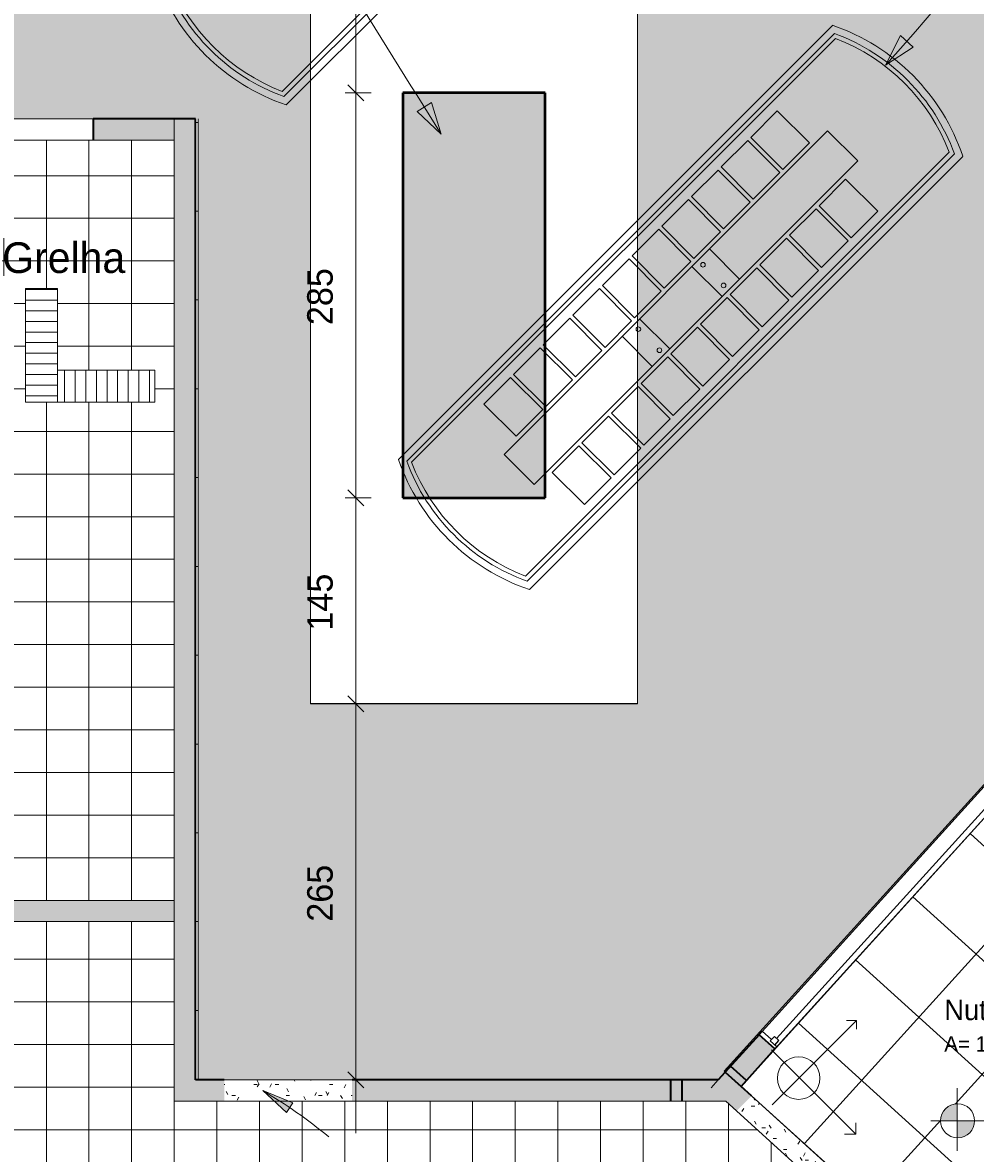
# Model space of a CAD drawing. Header units: metres. Extents: x -29 to 48, y -24 to 81.
# Tile 12 of 26: x -17.29 to -10.59, y -4.06 to 3.9. Entities that reach past the tile are written whole.
import ezdxf

# ---------------------------------------------------------------- set-up
doc = ezdxf.new("R2010")
doc.units = ezdxf.units.M
doc.linetypes.add('Projeção', pattern=[0.003969, 0.002381, -0.001587])
for name, color, linetype, lineweight in [('A-ANNO-DIMS', 211, 'Continuous', 9), ('A-ANNO-DIMS-75', 211, 'Continuous', 9), ('A-AREA-IDEN', 2, 'Continuous', 9), ('A-DETL', 90, 'Continuous', 18), ('A-DETL-GENF', 92, 'Continuous', 18), ('A-DETL-MBND', 5, 'Continuous', 18), ('A-FLOR', 192, 'Continuous', 18), ('A-FLOR-OVHD', 1, 'Projeção', 18), ('A-FLOR-PATT', 8, 'Continuous', 18), ('A-GLAZ', 151, 'Continuous', 18), ('A-WALL', 113, 'Continuous', 18), ('A-WALL-PATT', 111, 'Continuous', 35), ('G-ANNO-TEXT', 231, 'Continuous', 9)]:
    doc.layers.add(name, color=color, linetype=linetype, lineweight=lineweight)
doc.styles.add('Century Gothic', font='GOTHIC.TTF', dxfattribs={"height": 0.107783})
doc.styles.add('Century Gothic_2', font='GOTHIC.TTF', dxfattribs={"height": 0.215567})
doc.styles.add('Century Gothic_4', font='GOTHIC.TTF', dxfattribs={"height": 0.179639})
doc.styles.add('Century Gothic_B', font='txt', dxfattribs={"height": 0.143612})
doc.dimstyles.new('_Cotas_detalhamento_2_5_mm', dxfattribs={"dimscale": 0.3048, "dimtxt": 0.1875, "dimasz": 0.369094, "dimexe": 0.246063, "dimexo": 0.738189, "dimgap": 0.369094, "dimtad": 1, "dimdec": 0, "dimlfac": 100, "dimzin": 0, "dimdsep": 46, "dimtxsty": 'Century Gothic_4', "dimblk1": 'OBLIQUE', "dimblk2": 'OBLIQUE', "dimsah": 1, "dimcen": 0.09, "dimdle": 1.230315, "dimazin": 0, "dimtfac": 1, "dimtdec": 4, "dimtix": 1, "dimtmove": 0, "dimatfit": 3, "dimfxl": 1, "dimtvp": 1, "dimtolj": 1, "dimtzin": 0, "dimarcsym": 2})
pattern_1 = [(0, (-0.8, 0), (0.305, 0.076), [0.025, -0.203, 0.025, -0.203, -1.219]), (0, (-0.8, 0), (0.305, 0.076), [-0.457, 0.025, -0.432, 0.025, -0.203, -0.533]), (0, (-0.8, 0), (0.305, 0.076), [-1.143, 0.025, -0.127, 0.025, -0.356]), (120, (-0.686, 0.038), (-0.21831793, 0.22613775), [0.025, -0.203, 0.025, -0.203, -1.219]), (120, (-0.686, 0.038), (-0.21831793, 0.22613775), [-0.457, 0.025, -0.432, 0.025, -0.203, -0.533]), (120, (-0.686, 0.038), (-0.21831793, 0.22613775), [-1.143, 0.025, -0.127, 0.025, -0.356]), (240, (-0.648, 0.191), (-0.08668207, -0.30213775), [0.025, -0.203, 0.025, -0.203, -1.219]), (240, (-0.648, 0.191), (-0.08668207, -0.30213775), [-0.457, 0.025, -0.432, 0.025, -0.203, -0.533]), (240, (-0.648, 0.191), (-0.08668207, -0.30213775), [-1.143, 0.025, -0.127, 0.025, -0.356])]

# ---------------------------------------------------------------- blocks, each defined once
blk = doc.blocks.new('M_Fixado - 3_10x2_70 _1_10-2053070-PAGINAÇÃO DE PISO _Compreende trechos 2 e 3_')
at = {"layer": 'A-GLAZ', "lineweight": 25}
for p, q in [((-1.55, 0.088), (-1.531, 0.088)), ((-1.531, 0.088), (-1.531, 0.025)), ((1.531, 0.088), (1.531, 0.025)), ((1.5489, 0.088), (1.531, 0.088)), ((-1.531, 0.069), (-1.487, 0.069)), ((-1.531, 0.025), (-1.487, 0.025)), ((-1.518, 0.025), (-1.518, -0.062)), ((-1.487, 0.069), (-1.487, 0.025)), ((-1.487, 0.047), (1.487, 0.047)), ((1.487, 0.069), (1.487, 0.025)), ((1.531, 0.069), (1.487, 0.069)), ((1.487, 0.025), (1.531, 0.025)), ((1.518, 0.025), (1.518, -0.062)), ((-1.55, -0.062), (-1.518, -0.062)), ((1.55, -0.062), (1.518, -0.062))]:
    blk.add_line(p, q, dxfattribs=at)
blk = doc.blocks.new('DIMBLOCK10-PAGINAÇÃO DE PISO _Compreende trechos 2 e 3_')
at = {"layer": 'A-ANNO-DIMS-75', "lineweight": 18}
for p, q in [((-14.9486, -0.8916), (-15.0048, -0.8353)), ((-14.9486, -0.8916), (-14.8923, -0.9478)), ((-14.9486, -3.5388), (-15.0048, -3.4825)), ((-14.9486, -3.5388), (-14.8923, -3.595))]:
    blk.add_line(p, q, dxfattribs=at)
at = {"layer": 'A-ANNO-DIMS-75'}
for p, q in [((-14.8031, -0.8916), (-15.0236, -0.8916)), ((-14.9486, -3.9138), (-14.9486, -0.8916)), ((-14.9486, -0.8916), (-14.8031, -0.8916)), ((-14.8031, -3.5388), (-15.0236, -3.5388)), ((-14.9486, -3.5388), (-14.8031, -3.5388))]:
    blk.add_line(p, q, dxfattribs=at)
at = {"layer": 'A-ANNO-DIMS-75', "color": 0, "insert": (-15.2913, -2.425), "char_height": 0.17964, "width": 0.503571, "attachment_point": 1, "rotation": 90, "line_spacing_factor": 0.984117, "style": 'Century Gothic_4'}
blk.add_mtext('265', dxfattribs=at)
blk = doc.blocks.new('_Oblique')
at = {"color": 0, "linetype": 'ByBlock', "lineweight": -2}
blk.add_line((-0.5, -0.5), (0.5, 0.5), dxfattribs=at)
blk = doc.blocks.new('DIMBLOCK11-PAGINAÇÃO DE PISO _Compreende trechos 2 e 3_')
at = {"layer": 'A-ANNO-DIMS-75'}
for p, q in [((-14.8421, 0.5584), (-15.0236, 0.5584)), ((-14.9486, -0.8916), (-14.9486, 0.5584)), ((-14.9486, 0.5584), (-14.8421, 0.5584)), ((-14.8031, -0.8916), (-15.0236, -0.8916)), ((-14.9486, -0.8916), (-14.8031, -0.8916))]:
    blk.add_line(p, q, dxfattribs=at)
at = {"layer": 'A-ANNO-DIMS-75', "lineweight": 18}
for p, q in [((-14.9486, 0.5584), (-15.0048, 0.6147)), ((-14.9486, 0.5584), (-14.8923, 0.5022)), ((-14.9486, -0.8916), (-15.0048, -0.8353)), ((-14.9486, -0.8916), (-14.8923, -0.9478))]:
    blk.add_line(p, q, dxfattribs=at)
at = {"layer": 'A-ANNO-DIMS-75', "color": 0, "insert": (-15.2913, -0.3764), "char_height": 0.17964, "width": 0.503571, "attachment_point": 1, "rotation": 90, "line_spacing_factor": 0.984117, "style": 'Century Gothic_4'}
blk.add_mtext('145', dxfattribs=at)
blk = doc.blocks.new('DIMBLOCK12-PAGINAÇÃO DE PISO _Compreende trechos 2 e 3_')
at = {"layer": 'A-ANNO-DIMS-75', "lineweight": 18}
for p, q in [((-14.9486, 3.4084), (-15.0048, 3.4647)), ((-14.9486, 3.4084), (-14.8923, 3.3522)), ((-14.9486, 0.5584), (-15.0048, 0.6147)), ((-14.9486, 0.5584), (-14.8923, 0.5022))]:
    blk.add_line(p, q, dxfattribs=at)
at = {"layer": 'A-ANNO-DIMS-75'}
for p, q in [((-14.8421, 3.4084), (-15.0236, 3.4084)), ((-14.9486, 0.5584), (-14.9486, 3.4084)), ((-14.9486, 3.4084), (-14.8421, 3.4084)), ((-14.8421, 0.5584), (-15.0236, 0.5584)), ((-14.9486, 0.5584), (-14.8421, 0.5584))]:
    blk.add_line(p, q, dxfattribs=at)
at = {"layer": 'A-ANNO-DIMS-75', "color": 0, "insert": (-15.2913, 1.7736), "char_height": 0.17964, "width": 0.503571, "attachment_point": 1, "rotation": 90, "line_spacing_factor": 0.984117, "style": 'Century Gothic_4'}
blk.add_mtext('285', dxfattribs=at)
blk = doc.blocks.new('DIMBLOCK13-PAGINAÇÃO DE PISO _Compreende trechos 2 e 3_')
at = {"layer": 'A-ANNO-DIMS-75', "lineweight": 18}
for p, q in [((-14.9486, 5.3078), (-15.0048, 5.364)), ((-14.9486, 5.3078), (-14.8923, 5.2515)), ((-14.9486, 3.4084), (-15.0048, 3.4647)), ((-14.9486, 3.4084), (-14.8923, 3.3522))]:
    blk.add_line(p, q, dxfattribs=at)
at = {"layer": 'A-ANNO-DIMS-75'}
for p, q in [((-14.8421, 5.3078), (-15.0236, 5.3078)), ((-14.9486, 3.4084), (-14.9486, 5.3078)), ((-14.9486, 5.3078), (-14.8421, 5.3078)), ((-14.8421, 3.4084), (-15.0236, 3.4084)), ((-14.9486, 3.4084), (-14.8421, 3.4084))]:
    blk.add_line(p, q, dxfattribs=at)
at = {"layer": 'A-ANNO-DIMS-75', "color": 0, "insert": (-15.2913, 4.1483), "char_height": 0.17964, "width": 0.503571, "attachment_point": 1, "rotation": 90, "line_spacing_factor": 0.984117, "style": 'Century Gothic_4'}
blk.add_mtext('190', dxfattribs=at)

msp = doc.modelspace()

# ---------------------------------------------------------------- hatches: boundary and pattern name
at = {"layer": 'A-DETL-GENF'}
h = msp.add_hatch(color=254, dxfattribs=at)
h.paths.add_polyline_path([(-12.4493, -3.5388), (-12.3989, -3.5387), (-8.9222, 0.301), (-10.4419, 1.6769), (-9.2773, 2.9636), (-9.2773, 10.0754), (-19.2773, 10.0754), (-19.2773, 10.8354), (-20.2773, 10.8354), (-20.2773, 11.8354), (-19.2773, 11.8354), (-19.2773, 16.8354), (-20.2773, 16.8354), (-20.2773, 17.8354), (-19.2773, 17.8354), (-19.2773, 22.8354), (-20.2773, 22.8354), (-20.2773, 23.8354), (-19.2773, 23.8354), (-19.2773, 29.0654), (-28.3773, 29.0654), (-28.3773, 5.8554), (-28.0073, 5.8554), (-28.0073, 5.0754), (-20.2973, 5.0754), (-20.2973, 5.8554), (-19.2273, 5.8554), (-19.2273, 3.2253), (-16.0573, 3.2253), (-16.0573, -3.5388), (-12.4493, -3.5388)], flags=0)
h.paths.add_polyline_path([(-12.9671, -0.8893), (-15.2671, -0.8893), (-15.2671, 9.6057), (-12.9671, 9.6057), (-12.9671, -0.5724)], flags=0)
h.paths.add_polyline_path([(-11.5119, 5.0404), (-11.5873, 5.0404), (-11.5873, 5.5204), (-11.5479, 5.5204), (-11.5479, 5.5247), (-11.0679, 5.5247), (-11.0679, 5.0447), (-11.0773, 5.0447), (-11.0773, 5.0404)], flags=0)
h.paths.add_polyline_path([(-16.4273, 5.6753), (-16.6273, 5.6753), (-16.6273, 5.8253), (-16.4273, 5.8253), (-16.4273, 5.6888)], flags=0)
h.paths.add_polyline_path([(-19.4273, 10.9854), (-19.4273, 11.6854), (-20.1273, 11.6854), (-20.1273, 10.9854), (-19.7133, 10.9854)], flags=0)
h.paths.add_polyline_path([(-20.1273, 16.9854), (-19.4273, 16.9854), (-19.4273, 17.6854), (-20.1273, 17.6854), (-20.1273, 17.1354)], flags=0)
h.paths.add_polyline_path([(-19.4273, 22.9854), (-19.4273, 23.6854), (-20.1273, 23.6854), (-20.1273, 22.9854)], flags=0)
h = msp.add_hatch(color=8, dxfattribs=at)
h.paths.add_polyline_path([(-14.6171, 0.5584), (-13.6171, 0.5584), (-13.6171, 3.4084), (-14.6171, 3.4084), (-14.6171, 1.679)], flags=0)
h.paths.add_polyline_path([(-13.6171, 5.3078), (-13.6171, 8.1578), (-14.6171, 8.1578), (-14.6171, 5.3078)], flags=0)
h = msp.add_hatch(dxfattribs=at)
h.set_pattern_fill('FP_31', style=0, pattern_type=2)
h.set_pattern_definition([(90, (-0.8, 0), (-0.075, 5e-18), [])])
h.paths.add_polyline_path([(-19.6023, -19.5896), (-19.4523, -19.5896), (-19.4523, -19.4396), (-19.6023, -19.4396), (-19.6023, -19.5196)], flags=0)
h.paths.add_polyline_path([(-23.9925, -14.4746), (-23.9925, -14.2546), (-24.9425, -14.2546), (-24.9425, -14.4746), (-24.348, -14.4746)], flags=0)
h.paths.add_polyline_path([(-14.2773, -12.4896), (-14.1273, -12.4896), (-14.1273, -12.3396), (-14.2773, -12.3396), (-14.2773, -12.4146)], flags=0)
h.paths.add_polyline_path([(-26.5008, -7.4459), (-26.2738, -7.4459), (-26.2738, -7.2133), (-26.5008, -7.2133), (-26.5008, -7.414)], flags=0)
h.paths.add_polyline_path([(-21.6102, -7.4459), (-21.6102, -7.2133), (-21.8372, -7.2133), (-21.8372, -7.4459)], flags=0)
h.paths.add_polyline_path([(-27.5508, -5.9646), (-27.3238, -5.9646), (-27.3238, -5.732), (-27.5508, -5.732), (-27.5508, -5.8771)], flags=0)
h.paths.add_polyline_path([(-24.6623, -3.7249), (-24.5589, -3.7249), (-24.5589, -3.5749), (-24.7089, -3.5749), (-24.7089, -3.7249)], flags=0)
h.paths.add_polyline_path([(-22.2186, -2.8314), (-21.9916, -2.8314), (-21.9916, -2.5988), (-22.2186, -2.5988)], flags=0)
h.paths.add_polyline_path([(-26.9537, -2.0614), (-26.7512, -2.0614), (-26.7512, -1.8288), (-26.9782, -1.8288), (-26.9782, -2.0614), (-26.9765, -2.0614)], flags=0)
h.paths.add_polyline_path([(-23.9373, 0.5104), (-23.7873, 0.5104), (-23.7873, 0.6604), (-23.9373, 0.6604), (-23.9373, 0.6553)], flags=0)
h.paths.add_polyline_path([(-17.0481, 1.2318), (-16.3631, 1.2318), (-16.3631, 1.4568), (-17.0481, 1.4568), (-17.0481, 1.2318)], flags=0)
h.paths.add_polyline_path([(-26.9664, 3.4543), (-26.7394, 3.4543), (-26.7394, 3.6854), (-26.9664, 3.6854)], flags=0)
h.paths.add_polyline_path([(-20.7162, 4.6177), (-20.7162, 4.8502), (-20.9432, 4.8502), (-20.9432, 4.6177), (-20.925, 4.6177)], flags=0)
h = msp.add_hatch(dxfattribs=at)
h.set_pattern_fill('FP_15', color=8, style=0, pattern_type=2)
h.set_pattern_definition([(0, (-0.027, -0.175), (0, 0.3), []), (90, (-0.027, -0.175), (-0.3, 2e-17), [])])
h.paths.add_polyline_path([(-18.1273, -2.2747), (-16.2273, -2.2747), (-16.2273, 3.0753), (-19.2273, 3.0753), (-19.2273, -2.2747), (-19.1273, -2.2747)], flags=0)
h.paths.add_polyline_path([(-17.9725, -0.5192), (-17.9725, -0.3994), (-18.0885, -0.3994), (-18.0845, -0.369), (-18.073, -0.3405), (-18.0547, -0.3159), (-18.0308, -0.2968), (-18.0027, -0.2843), (-17.9725, -0.2793), (-17.9725, -0.3993), (-17.8521, -0.3994), (-17.8551, -0.426), (-17.8641, -0.4514), (-17.8784, -0.4742), (-17.8975, -0.4932), (-17.9203, -0.5074), (-17.9457, -0.5163)], flags=0)
h.paths.add_polyline_path([(-17.2731, 1.2317), (-17.2731, 1.2317), (-17.2731, 2.0317), (-17.0481, 2.0317), (-17.0481, 1.4568), (-16.3631, 1.4568), (-16.3631, 1.2318), (-17.1631, 1.2317)], flags=0)
h = msp.add_hatch(dxfattribs=at)
h.set_pattern_fill('FP_28', style=0, pattern_type=2)
h.set_pattern_definition([(180, (-0.8, 0), (-9e-18, -0.075), [])])
h.paths.add_polyline_path([(-17.2731, 1.2317), (-17.0481, 1.2318), (-17.0481, 2.0317), (-17.2731, 2.0317), (-17.2731, 2.0295)], flags=0)
h = msp.add_hatch(dxfattribs=at)
h.set_pattern_fill('FP_16', color=8, style=0, pattern_type=2)
h.set_pattern_definition([(0, (0.873, -0.59), (0, 0.3), []), (90, (0.873, -0.59), (-0.3, 2e-17), [])])
h.paths.add_polyline_path([(-17.7273, -13.7896), (-17.7273, -12.4646), (-15.5023, -12.4646), (-15.5023, -12.4146), (-15.2023, -12.4146), (-15.2023, -12.5646), (-11.2273, -12.5646), (-11.2273, -12.4146), (-10.8273, -12.4146), (-10.8273, -12.5146), (-8.9873, -12.5146), (-8.9873, -9.5146), (-10.0829, -9.5146), (-10.0829, -5.737), (-12.345, -3.6888), (-16.2273, -3.6888), (-16.2273, -2.4247), (-19.3773, -2.4247), (-19.3773, 0.7253), (-23.9623, 0.7253), (-23.9623, -0.6747), (-23.3773, -0.6747), (-23.3773, -0.5047), (-23.0773, -0.5047), (-23.0773, -0.6646), (-20.7173, -0.6646), (-20.7173, -4.7646), (-26.3623, -4.7646), (-26.3623, -5.9896), (-19.0773, -5.9896), (-19.0773, -12.7896), (-19.2273, -12.7896), (-19.2273, -13.7896), (-17.8773, -13.7896)], flags=0)
h.paths.add_polyline_path([(-14.2773, -12.4896), (-14.2773, -12.3396), (-14.1273, -12.3396), (-14.1273, -12.4896)], flags=0)
h.paths.add_polyline_path([(-15.7905, -11.4647), (-17.8773, -11.4646), (-17.8773, -4.7847), (-17.7273, -4.7847), (-17.7271, -11.3147), (-15.0273, -11.3147), (-15.0273, -11.4647), (-15.5023, -11.4647)], flags=0)
h.paths.add_polyline_path([(-12.3675, -11.4646), (-14.0273, -11.4646), (-14.0273, -11.3146), (-11.2773, -11.3146), (-11.2773, -11.4646), (-12.2773, -11.4646)], flags=0)
h.paths.add_polyline_path([(-12.7708, -10.2159), (-12.7708, -9.9834), (-12.5438, -9.9834), (-12.5438, -10.2159)], flags=0)
h.paths.add_polyline_path([(-15.7906, -10.1658), (-15.7906, -9.9333), (-15.5636, -9.9333), (-15.5636, -10.1658)], flags=0)
h.paths.add_polyline_path([(-17.1406, -10.1658), (-17.1406, -9.9333), (-16.9136, -9.9333), (-16.9136, -10.1658)], flags=0)
h.paths.add_polyline_path([(-16.3143, -8.6864), (-16.5413, -8.6864), (-16.5413, -8.4538), (-16.3143, -8.4538)], flags=0)
h.paths.add_polyline_path([(-14.5525, -8.2095), (-14.5525, -8.0896), (-14.6685, -8.0896), (-14.6645, -8.0592), (-14.653, -8.0308), (-14.6347, -8.0062), (-14.6108, -7.987), (-14.5827, -7.9745), (-14.5525, -7.9696), (-14.5525, -8.0895), (-14.4321, -8.0896), (-14.4351, -8.1163), (-14.444, -8.1417), (-14.4584, -8.1644), (-14.4775, -8.1834), (-14.5003, -8.1977), (-14.5257, -8.2065)], flags=0)
h.paths.add_polyline_path([(-15.8286, -8.101), (-15.8286, -7.151), (-15.6086, -7.151), (-15.6086, -8.101)], flags=0)
h.paths.add_polyline_path([(-11.5731, -7.6095), (-11.7286, -7.4539), (-11.0567, -6.7823), (-10.9012, -6.9379), (-11.2773, -7.3139)], flags=0)
h.paths.add_polyline_path([(-15.6086, -5.701), (-15.8286, -5.701), (-15.8286, -4.751), (-15.6086, -4.751)], flags=0)
h.paths.add_polyline_path([(-13.6376, -5.5449), (-13.7932, -5.3893), (-13.1216, -4.7174), (-12.966, -4.873), (-13.1216, -5.0286)], flags=0)
h.paths.add_polyline_path([(-21.0247, -5.5095), (-21.0247, -5.3896), (-21.1407, -5.3896), (-21.1367, -5.3592), (-21.1253, -5.3308), (-21.1069, -5.3062), (-21.083, -5.287), (-21.055, -5.2745), (-21.0247, -5.2696), (-21.0247, -5.3895), (-20.9043, -5.3895), (-20.9073, -5.4163), (-20.9163, -5.4417), (-20.9306, -5.4644), (-20.9497, -5.4834), (-20.9725, -5.4977), (-20.9979, -5.5065)], flags=0)
h.paths.add_polyline_path([(-19.5273, -4.9396), (-19.5273, -4.5646), (-19.2273, -4.5646), (-19.2273, -4.9396)], flags=0)
h.paths.add_polyline_path([(-23.7873, 0.5104), (-23.9373, 0.5104), (-23.9373, 0.6604), (-23.7873, 0.6604), (-23.7873, 0.6504)], flags=0)
h = msp.add_hatch(dxfattribs=at)
h.set_pattern_fill('FP_29', color=8, style=0, pattern_type=2)
h.set_pattern_definition(pattern_1)
h.paths.add_polyline_path([(-15.2671, -3.6888), (-14.9753, -3.6888), (-14.9753, -3.5388), (-15.8753, -3.5388), (-15.8753, -3.6888)], flags=0)
h = msp.add_hatch(dxfattribs=at)
h.set_pattern_fill('FP_29', color=8, style=0, pattern_type=2)
h.set_pattern_definition(pattern_1)
h.paths.add_polyline_path([(-11.5968, -4.3662), (-11.4961, -4.255), (-12.1634, -3.651), (-12.2695, -3.7571), (-11.9192, -4.0743)], flags=0)
for points in [[(-10.7178, -3.8273), (-10.7178, -3.7073), (-10.7481, -3.7122), (-10.7761, -3.7247), (-10.8001, -3.7439), (-10.8184, -3.7685), (-10.8299, -3.7969), (-10.8338, -3.8273), (-10.8184, -3.8273)], [(-10.7178, -3.9472), (-10.6874, -3.943), (-10.6656, -3.9354), (-10.6428, -3.9211), (-10.6238, -3.9021), (-10.6094, -3.8794), (-10.6005, -3.854), (-10.5974, -3.8272), (-10.7178, -3.8273), (-10.7178, -3.9442)]]:
    msp.add_hatch(color=7, dxfattribs=at).paths.add_polyline_path(points, flags=0)
at = {"layer": 'A-FLOR-PATT'}
h = msp.add_hatch(dxfattribs=at)
h.set_pattern_fill('FP_1', color=256, style=0, pattern_type=2)
h.set_pattern_definition([(270, (0.723, 8.2), (0.625, 4e-17), []), (0, (0.723, 8.2), (0, 0.625), [])])
h.paths.add_polyline_path([(4.5727, -12.5146), (22.6927, -12.5146), (22.6927, -4.6645), (22.7127, -4.6645), (22.7127, -2.8294), (22.6927, -2.8294), (22.6927, 1.2654), (-1.3173, 1.2654), (-1.3173, 1.5354), (-1.5471, 1.5354), (-2.126, 2.0679), (-2.484, 1.6787), (-2.5208, 1.7126), (-2.4869, 1.7494), (-2.505, 1.766), (-2.2147, 2.0815), (-2.1963, 2.0653), (-2.1628, 2.1017), (-2.2311, 2.1645), (-2.1295, 2.2749), (-1.4886, 1.6854), (-1.2973, 1.6854), (-1.2973, 5.1854), (-1.6773, 5.1854), (-1.6773, 5.2854), (-4.4773, 5.2854), (-4.4773, 5.1154), (-5.0773, 5.1154), (-5.0773, 4.8502), (-4.8582, 4.6552), (-4.9712, 4.5282), (-5.0358, 4.5857), (-5.0558, 4.5633), (-5.0375, 4.547), (-5.2932, 4.2596), (-5.3119, 4.2755), (-5.3448, 4.2385), (-5.3821, 4.2718), (-5.0732, 4.619), (-5.4973, 4.9964), (-5.4973, 29.0854), (-11.4073, 29.0854), (-11.4073, 29.0654), (-19.2773, 29.0654), (-19.2773, 10.0754), (-9.2773, 10.0754), (-9.2773, 2.9636), (-9.0714, 3.1905), (-6.4229, 3.1905), (-6.3168, 3.2966), (-6.2815, 3.2612), (-5.9602, 3.6223), (-5.9228, 3.589), (-5.9561, 3.5517), (-5.9378, 3.5354), (-6.1935, 3.248), (-6.2122, 3.2638), (-6.2451, 3.2269), (-6.2638, 3.2435), (-6.2107, 3.1905), (-6.3607, 3.0405), (-6.5304, 3.0405), (-6.4881, 2.9982), (-6.4853, 3.001), (-6.4761, 3.0003), (-6.4315, 2.9557), (-6.4386, 2.9487), (-6.4229, 2.9319), (-6.5001, 2.8546), (-5.9167, 2.2712), (-5.945, 2.243), (-6.5447, 2.8426), (-6.5517, 2.8355), (-6.597, 2.8808), (-6.597, 2.8893), (-6.5942, 2.8921), (-6.6229, 2.9208), (-6.6229, 2.8655), (-7.0229, 2.8655), (-7.0229, 3.0405), (-9.0048, 3.0405), (-10.0622, 1.8727), (-9.8769, 1.7049), (-9.8768, 1.705), (-4.7618, -2.9261), (-3.8609, -1.9312), (-3.8609, 0.1054), (-4.2628, 0.1054), (-4.2628, 0.5054), (-4.2217, 0.5054), (-4.2565, 0.5402), (-4.2494, 0.5473), (-4.849, 1.1469), (-4.8207, 1.1752), (-4.2374, 0.5919), (-4.1596, 0.6697), (-4.1433, 0.6534), (-4.1363, 0.6605), (-4.091, 0.6152), (-4.091, 0.6067), (-4.0938, 0.6039), (-3.9954, 0.5054), (-3.8609, 0.5054), (-3.8609, 0.3554), (-3.5615, 0.6548), (-3.5262, 0.6195), (-3.4931, 0.6555), (-3.5111, 0.6721), (-3.2208, 0.9877), (-3.2024, 0.9715), (-3.169, 1.0079), (-3.1322, 0.974), (-3.4901, 0.5849), (-3.5085, 0.6018), (-3.4555, 0.5488), (-3.7109, 0.2933), (-3.7109, -1.989), (-4.9184, -3.3225), (-4.9035, -3.3359), (-4.0783, -2.4246), (3.8477, -2.4246), (3.8477, -12.5146), (4.4227, -12.5146)], flags=0)
h.paths.add_polyline_path([(-8.8373, -9.3646), (-3.1873, -9.3646), (-3.1873, -9.3446), (-9.9312, -9.3446), (-9.9312, -5.7446), (-6.4688, -1.9202), (-6.4761, -1.9141), (-9.9329, -5.7322), (-9.9329, -9.3646), (-8.9873, -9.3646)], flags=0)
h.paths.add_polyline_path([(3.2227, -8.5444), (3.2227, -6.2444), (3.213, -6.2444), (3.213, -8.5444)], flags=0)
h.paths.add_polyline_path([(-16.0773, -3.5388), (-16.0573, -3.5388), (-16.0573, 3.2253), (-16.0773, 3.2253), (-16.0773, -2.4247)], flags=0)
h.paths.add_polyline_path([(-12.3989, -3.5388), (-12.3989, -3.5387), (-12.3989, -3.5388)], flags=0)
h.paths.add_polyline_path([(-6.5871, -1.8133), (-6.587, -1.8132), (-7.8843, -0.6386), (-7.8776, -0.6312), (-7.9888, -0.5305), (-7.9955, -0.538), (-8.5886, -0.001), (-8.5886, -0.001), (-6.5872, -1.8132)], flags=0)
h.paths.add_polyline_path([(-1.1793, -1.5454), (-1.2941, -1.5454), (-1.2902, -1.5152), (-1.2789, -1.4869), (-1.2608, -1.4624), (-1.2371, -1.4433), (-1.2093, -1.4307), (-1.1793, -1.4255), (-1.1793, -1.5152)], flags=0)
h.paths.add_polyline_path([(-1.1793, -1.6653), (-1.1793, -1.5454), (-1.0541, -1.5454), (-1.0573, -1.5728), (-1.0666, -1.5988), (-1.0817, -1.622), (-1.1016, -1.6411), (-1.1254, -1.6551), (-1.1518, -1.6633)], flags=0)
h.paths.add_polyline_path([(-4.7818, 1.1434), (-5.9486, 2.3101), (-5.9203, 2.3384), (-4.7536, 1.1717)], flags=0)
h.paths.add_polyline_path([(-22.1573, 4.9953), (-20.2973, 4.9953), (-20.2973, 5.0754), (-28.0073, 5.0754), (-28.0073, 5.8554), (-28.3773, 5.8554), (-28.3773, 5.8354), (-28.0273, 5.8354), (-28.0273, 4.9953), (-22.3073, 4.9953)], flags=0)
h.paths.add_polyline_path([(-20.2773, 5.8354), (-19.2273, 5.8354), (-19.2273, 5.8554), (-20.2973, 5.8554), (-20.2973, 5.8454), (-20.2773, 5.8454)], flags=0)
h.paths.add_polyline_path([(-23.7673, 29.0654), (-23.7673, 29.0854), (-25.7073, 29.0854), (-25.7073, 29.0654), (-24.348, 29.0654)], flags=0)
h.paths.add_polyline_path([(-28.3773, 29.0654), (-28.3673, 29.0654), (-28.3673, 29.0854), (-28.3773, 29.0854)], flags=0)
h = msp.add_hatch(dxfattribs=at)
h.set_pattern_fill('FP_3', color=256, style=0, pattern_type=2)
h.set_pattern_definition([(47.84, (-10.266, -0.513), (-0.444764, 0.40272), []), (137.84, (-10.266, -0.513), (-0.40272, -0.444764), [])])
h.paths.add_polyline_path([(-10.0135, -5.5975), (-6.5874, -1.8132), (-7.8915, -0.6323), (-7.9126, -0.6557), (-7.9093, -0.6587), (-8.4452, -1.2505), (-8.4485, -1.2475), (-8.4888, -1.292), (-8.4817, -1.2984), (-8.9918, -1.8617), (-9.9184, -1.0228), (-12.2374, -3.5838), (-10.034, -5.579)], flags=0)
h.paths.add_polyline_path([(-10.7178, -3.9472), (-10.7178, -3.8273), (-10.8338, -3.8273), (-10.8299, -3.7969), (-10.8184, -3.7685), (-10.8001, -3.7439), (-10.7761, -3.7247), (-10.7481, -3.7122), (-10.7178, -3.7073), (-10.7178, -3.8272), (-10.5974, -3.8272), (-10.6005, -3.854), (-10.6094, -3.8794), (-10.6238, -3.9021), (-10.6428, -3.9211), (-10.6656, -3.9354), (-10.6911, -3.9442)], flags=0)
at = {"layer": 'A-WALL-PATT', "lineweight": 18}
h = msp.add_hatch(color=7, dxfattribs=at)
h.paths.add_polyline_path([(-16.7973, 3.0753), (-16.2273, 3.0753), (-16.2273, 3.2253), (-16.7973, 3.2253)], flags=0)
h.paths.add_polyline_path([(-19.2273, 3.0753), (-18.4973, 3.0753), (-18.4973, 3.2253), (-19.2273, 3.2253)], flags=0)
for points in [[(-16.0773, -3.5388), (-16.0773, 3.2253), (-16.2273, 3.2253), (-16.2273, -3.5388)], [(-12.3557, -3.6888), (-12.345, -3.6888), (-12.4493, -3.5943), (-12.3989, -3.5388), (-12.6523, -3.5388), (-12.6523, -3.6888), (-12.3988, -3.6888)]]:
    msp.add_hatch(color=7, dxfattribs=at).paths.add_polyline_path(points, flags=0)
h = msp.add_hatch(color=7, dxfattribs=at)
h.paths.add_polyline_path([(-12.2374, -3.5838), (-11.9992, -3.3207), (-12.1104, -3.2201), (-12.3485, -3.4832), (-12.2872, -3.5388)], flags=0)
h.paths.add_polyline_path([(-9.9184, -1.0228), (-8.811, 0.2003), (-8.9222, 0.3009), (-10.0296, -0.9222), (-9.9185, -1.0227)], flags=0)
h = msp.add_hatch(color=7, dxfattribs=at)
h.paths.add_polyline_path([(-17.8773, -2.4247), (-16.2273, -2.4247), (-16.2273, -2.2747), (-18.1273, -2.2747), (-18.1273, -2.4247)], flags=0)
h.paths.add_polyline_path([(-19.1273, -2.4247), (-19.1273, -2.2747), (-19.2273, -2.2747), (-19.2273, -2.4247)], flags=0)
h = msp.add_hatch(color=7, dxfattribs=at)
h.paths.add_polyline_path([(-11.2492, -4.681), (-11.1485, -4.5698), (-11.4962, -4.2551), (-11.5968, -4.3662), (-11.372, -4.5698)], flags=0)
h.paths.add_polyline_path([(-12.2695, -3.7571), (-12.1633, -3.6509), (-12.3486, -3.4832), (-12.4493, -3.5944), (-12.345, -3.6888)], flags=0)
h = msp.add_hatch(color=7, dxfattribs=at)
h.paths.add_polyline_path([(-12.6523, -3.6888), (-12.6523, -3.5388), (-14.9753, -3.5388), (-14.9753, -3.6888), (-14.0273, -3.6888)], flags=0)
h.paths.add_polyline_path([(-16.2273, -3.6888), (-15.8753, -3.6888), (-15.8753, -3.5388), (-16.2273, -3.5388)], flags=0)
at = {"layer": 'G-ANNO-TEXT'}
for points in [[(-11.2215, 3.6032), (-11.0262, 3.7302), (-11.1158, 3.8109)], [(-14.3475, 3.1181), (-14.4161, 3.3407), (-14.5182, 3.2765)], [(-15.6045, -3.6126), (-15.4358, -3.7667), (-15.3933, -3.6997)]]:
    msp.add_hatch(color=50, dxfattribs=at).paths.add_polyline_path(points, flags=0)

# ---------------------------------------------------------------- linework, layer by layer
at = {"layer": 'A-DETL'}
for p, q in [((-15.2671, -0.8893), (-15.2671, 9.6057)), ((-12.484, 6.4011), (-15.4668, 3.4182)), ((-15.4548, 3.3817), (-12.4475, 6.389)), ((-15.4382, 3.3229), (-12.3888, 6.3723)), ((-11.5938, 3.8832), (-14.6486, 0.8285)), ((-14.5908, 0.8151), (-11.5805, 3.8255)), ((-14.556, 0.8079), (-11.5732, 3.7907)), ((-11.9826, 3.2823), (-12.17, 3.0949)), ((-11.7563, 3.056), (-11.9826, 3.2823)), ((-16.0573, 3.2253), (-16.0573, -3.5388)), ((-11.6291, 3.1409), (-13.9059, 0.864)), ((-11.4169, 2.9288), (-11.6291, 3.1409)), ((-16.2273, 3.0753), (-19.2273, 3.0753)), ((-16.2273, -2.2747), (-16.2273, 3.0753)), ((-12.1912, 3.0737), (-12.3786, 2.8863)), ((-11.9649, 2.8475), (-12.1912, 3.0737)), ((-12.17, 3.0949), (-11.9437, 2.8687)), ((-11.9437, 2.8687), (-11.7563, 3.056)), ((-10.7725, 2.9901), (-13.7553, 0.0072)), ((-13.7433, -0.0293), (-10.736, 2.978)), ((-13.7267, -0.0881), (-10.6773, 2.9613)), ((-13.6938, 0.6519), (-11.4169, 2.9288)), ((-12.3998, 2.8651), (-12.5872, 2.6777)), ((-12.1735, 2.6389), (-12.3998, 2.8651)), ((-12.3786, 2.8863), (-12.1523, 2.6601)), ((-12.1523, 2.6601), (-11.9649, 2.8475)), ((-11.5018, 2.8015), (-11.6892, 2.6141)), ((-11.2755, 2.5752), (-11.5018, 2.8015)), ((-12.6084, 2.6565), (-12.7958, 2.4691)), ((-12.3821, 2.4303), (-12.6084, 2.6565)), ((-12.5872, 2.6777), (-12.3609, 2.4515)), ((-12.3609, 2.4515), (-12.1735, 2.6389)), ((-11.7104, 2.5929), (-11.8978, 2.4055)), ((-11.4841, 2.3666), (-11.7104, 2.5929)), ((-11.6892, 2.6141), (-11.4629, 2.3878)), ((-11.4629, 2.3878), (-11.2755, 2.5752)), ((-12.7958, 2.4691), (-12.5695, 2.2429)), ((-12.817, 2.4479), (-13.0044, 2.2606)), ((-12.5907, 2.2217), (-12.817, 2.4479)), ((-12.5695, 2.2429), (-12.3821, 2.4303)), ((-11.8978, 2.4055), (-11.6715, 2.1792)), ((-12.4599, 2.31), (-12.2478, 2.0979)), ((-11.919, 2.3843), (-12.1064, 2.1969)), ((-11.6927, 2.158), (-11.919, 2.3843)), ((-11.6715, 2.1792), (-11.4841, 2.3666)), ((-13.0256, 2.2393), (-13.213, 2.052)), ((-12.7993, 2.0131), (-13.0256, 2.2393)), ((-13.0044, 2.2606), (-12.7781, 2.0343)), ((-12.7781, 2.0343), (-12.5907, 2.2217)), ((-12.5837, 2.1863), (-12.3715, 1.9742)), ((-12.1276, 2.1757), (-12.315, 1.9883)), ((-11.9013, 1.9494), (-12.1276, 2.1757)), ((-12.1064, 2.1969), (-11.8801, 1.9706)), ((-11.8801, 1.9706), (-11.6927, 2.158)), ((-17.0481, 2.0317), (-17.2731, 2.0317)), ((-17.2731, 2.0317), (-17.2731, 1.2317)), ((-17.0481, 1.2317), (-17.0481, 2.0317)), ((-13.2342, 2.0307), (-13.4216, 1.8434)), ((-13.0079, 1.8045), (-13.2342, 2.0307)), ((-13.213, 2.052), (-12.9867, 1.8257)), ((-12.9867, 1.8257), (-12.7993, 2.0131)), ((-12.3362, 1.9671), (-12.5236, 1.7797)), ((-12.1099, 1.7408), (-12.3362, 1.9671)), ((-12.315, 1.9883), (-12.0887, 1.762)), ((-12.0887, 1.762), (-11.9013, 1.9494)), ((-13.4216, 1.8434), (-13.1953, 1.6171)), ((-13.4428, 1.8221), (-13.6302, 1.6348)), ((-13.2165, 1.5959), (-13.4428, 1.8221)), ((-13.1953, 1.6171), (-13.0079, 1.8045)), ((-12.9514, 1.8186), (-12.7392, 1.6065)), ((-12.5448, 1.7585), (-12.7322, 1.5711)), ((-12.3185, 1.5322), (-12.5448, 1.7585)), ((-12.5236, 1.7797), (-12.2973, 1.5534)), ((-13.0751, 1.6949), (-12.863, 1.4827)), ((-12.2973, 1.5534), (-12.1099, 1.7408)), ((-13.6514, 1.6135), (-13.8388, 1.4262)), ((-13.4251, 1.3873), (-13.6514, 1.6135)), ((-13.6302, 1.6348), (-13.4039, 1.4085)), ((-13.4039, 1.4085), (-13.2165, 1.5959)), ((-12.7534, 1.5499), (-12.9407, 1.3625)), ((-12.5271, 1.3236), (-12.7534, 1.5499)), ((-12.7322, 1.5711), (-12.5059, 1.3448)), ((-12.5059, 1.3448), (-12.3185, 1.5322)), ((-16.3631, 1.4568), (-17.0481, 1.4568)), ((-16.3631, 1.2318), (-16.3631, 1.4568)), ((-13.86, 1.405), (-14.0474, 1.2176)), ((-13.6337, 1.1787), (-13.86, 1.405)), ((-13.8388, 1.4262), (-13.6125, 1.1999)), ((-13.6125, 1.1999), (-13.4251, 1.3873)), ((-12.9407, 1.3625), (-12.7145, 1.1363)), ((-12.962, 1.3413), (-13.1493, 1.1539)), ((-12.7357, 1.115), (-12.962, 1.3413)), ((-12.7145, 1.1363), (-12.5271, 1.3236)), ((-17.2731, 1.2317), (-17.0481, 1.2317)), ((-17.0481, 1.2318), (-16.3631, 1.2318)), ((-14.0474, 1.2176), (-13.8211, 0.9913)), ((-13.8211, 0.9913), (-13.6337, 1.1787)), ((-13.1706, 1.1327), (-13.3579, 0.9453)), ((-12.9443, 0.9064), (-13.1706, 1.1327)), ((-13.1493, 1.1539), (-12.9231, 0.9277)), ((-12.9231, 0.9277), (-12.7357, 1.115)), ((-13.3792, 0.9241), (-13.5665, 0.7367)), ((-13.1529, 0.6978), (-13.3792, 0.9241)), ((-13.3579, 0.9453), (-13.1317, 0.7191)), ((-13.1317, 0.7191), (-12.9443, 0.9064)), ((-13.9059, 0.864), (-13.6938, 0.6519)), ((-13.5665, 0.7367), (-13.3403, 0.5105)), ((-13.3403, 0.5105), (-13.1529, 0.6978)), ((-12.9671, -0.8893), (-15.2671, -0.8893)), ((-12.1104, -3.2201), (-10.0296, -0.9221)), ((-19.2273, -2.2747), (-16.2273, -2.2747)), ((-16.2273, -2.4247), (-19.3773, -2.4247)), ((-16.2273, -3.6888), (-16.2273, -2.4247)), ((-11.4251, -3.1203), (-12.0191, -3.7143)), ((-11.4251, -3.1203), (-11.4956, -3.1203)), ((-11.4251, -3.1203), (-11.4251, -3.1803)), ((-12.0245, -3.3262), (-11.4297, -3.921)), ((-15.8753, -3.5388), (-14.9753, -3.5388)), ((-14.9736, -3.5388), (-15.8753, -3.5388)), ((-12.1633, -3.6509), (-11.4961, -4.255)), ((-15.8753, -3.6888), (-16.2273, -3.6888)), ((-15.8753, -3.6888), (-14.9753, -3.6888)), ((-12.345, -3.6888), (-14.9753, -3.6888)), ((-12.2695, -3.7571), (-12.345, -3.6888)), ((-12.2695, -3.7571), (-11.6023, -4.3612)), ((-11.4297, -3.921), (-11.4297, -3.841)), ((-11.4297, -3.921), (-11.5097, -3.921))]:
    msp.add_line(p, q, dxfattribs=at)
at = {"layer": 'A-DETL', "lineweight": 50}
for p, q in [((-13.6171, 3.4084), (-14.6171, 3.4084)), ((-14.6171, 3.4084), (-14.6171, 0.5584)), ((-13.6171, 0.5584), (-13.6171, 3.4084)), ((-14.6171, 0.5584), (-13.6171, 0.5584))]:
    msp.add_line(p, q, dxfattribs=at)
at = {"layer": 'A-DETL'}
for centre, radius in [((-12.5057, 2.198), 0.0163), ((-12.3608, 2.0531), 0.0163), ((-12.9606, 1.7451), 0.0163), ((-12.8122, 1.5966), 0.0163), ((-11.8324, -3.5256), 0.15), ((-10.7138, -3.8261), 0.12)]:
    msp.add_circle(centre, radius, dxfattribs=at)
for centre, radius, start, end in [((-14.9696, 4.7161), 1.4699, 198.9216, 251.41113), ((-14.9696, 4.7161), 1.4199, 200.18706, 250.01998), ((-14.9696, 4.7161), 1.3899, 200.96183, 249.03817), ((-12.0666, 2.4967), 1.4649, 18.49194, 71.17392), ((-12.0666, 2.4967), 1.4149, 19.88571, 69.90636), ((-12.0666, 2.4967), 1.3849, 20.86976, 69.13024), ((-13.2581, 1.3051), 1.4699, 198.9216, 251.41113), ((-13.2581, 1.3051), 1.4199, 200.18706, 250.01998), ((-13.2581, 1.3051), 1.3899, 200.96183, 249.03817)]:
    msp.add_arc(centre, radius, start, end, dxfattribs=at)
at = {"layer": 'A-DETL-MBND'}
for p, q in [((-10.7178, -3.5975), (-10.7178, -4.0375)), ((-10.9027, -3.8273), (-10.1227, -3.8273))]:
    msp.add_line(p, q, dxfattribs=at)
at = {"layer": 'A-FLOR'}
for p, q in [((-15.2671, 9.6057), (-15.2671, -0.8916)), ((-12.9671, -0.8916), (-12.9671, 9.6057)), ((-15.2671, -0.8916), (-12.9671, -0.8916)), ((-10.0334, -0.912), (-12.3557, -3.4768)), ((-12.3557, -3.4768), (-12.3487, -3.4832))]:
    msp.add_line(p, q, dxfattribs=at)
at = {"layer": 'A-FLOR-OVHD'}
for p, q in [((-12.6833, -3.5388), (-14.7333, -3.5388)), ((-14.7333, -3.6888), (-12.6833, -3.6888))]:
    msp.add_line(p, q, dxfattribs=at)
at = {"layer": 'A-WALL', "color": 7}
for p, q in [((-18.4973, 3.2253), (-16.7973, 3.2253)), ((-12.1104, -3.2201), (-10.0296, -0.9221)), ((-9.9184, -1.0228), (-11.9992, -3.3207))]:
    msp.add_line(p, q, dxfattribs=at)
at = {"layer": 'A-WALL', "lineweight": 35}
for p, q in [((-16.0773, 3.2253), (-16.7973, 3.2253)), ((-16.7973, 3.2253), (-16.7973, 3.0753)), ((-16.0773, -3.5388), (-16.0773, 3.2253)), ((-12.1104, -3.2201), (-12.3989, -3.5388)), ((-11.9992, -3.3207), (-12.1104, -3.2201)), ((-12.2374, -3.5838), (-11.9992, -3.3207)), ((-12.3117, -3.4424), (-12.3486, -3.4832)), ((-12.3486, -3.4832), (-12.2374, -3.5838)), ((-12.2005, -3.5431), (-12.3117, -3.4424)), ((-15.8753, -3.5388), (-16.0773, -3.5388)), ((-12.3989, -3.5388), (-14.9753, -3.5388)), ((-12.7333, -3.5388), (-12.7333, -3.6888)), ((-12.6523, -3.6888), (-12.6523, -3.5388)), ((-12.2374, -3.5838), (-12.2005, -3.5431)), ((-12.1633, -3.6509), (-12.2374, -3.5838))]:
    msp.add_line(p, q, dxfattribs=at)
at = {"layer": 'A-WALL'}
for p, q in [((-16.2273, 3.0753), (-16.2273, 3.2253)), ((-16.2273, -2.4247), (-16.2273, -2.2747)), ((-12.3989, -3.5388), (-12.4493, -3.5944)), ((-12.4493, -3.5943), (-12.3989, -3.5388))]:
    msp.add_line(p, q, dxfattribs=at)
at = {"layer": 'G-ANNO-TEXT', "color": 50}
for p, q in [((-11.1158, 3.8109), (-11.2215, 3.6032)), ((-11.0262, 3.7302), (-11.1158, 3.8109)), ((-11.2215, 3.6032), (-11.0262, 3.7302)), ((-14.4161, 3.3407), (-14.5182, 3.2765)), ((-14.5182, 3.2765), (-14.3475, 3.1181)), ((-14.3475, 3.1181), (-14.4161, 3.3407)), ((-15.6045, -3.6126), (-15.4358, -3.7667)), ((-15.3933, -3.6997), (-15.6045, -3.6126)), ((-15.4358, -3.7667), (-15.3933, -3.6997))]:
    msp.add_line(p, q, dxfattribs=at)
for centre, radius, start, end in [((133.6637, 96.2146), 174.855, 210.486002, 212.169196), ((-20.7207, 12.2976), 12.8774, 317.53294, 332.55997), ((-17.4917, -6.7945), 3.6995, 50.52313, 59.32753)]:
    msp.add_arc(centre, radius, start, end, dxfattribs=at)

# ---------------------------------------------------------------- block references
at = {"layer": 'A-GLAZ', "rotation": 227.8402678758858}
msp.add_blockref('M_Fixado - 3_10x2_70 _1_10-2053070-PAGINAÇÃO DE PISO _Compreende trechos 2 e 3_', (-11.024, -2.1127), dxfattribs=at)

# ---------------------------------------------------------------- texts
at = {"layer": 'A-AREA-IDEN', "attachment_point": 1}
for s, insert, char_height, width, line_spacing_factor, style in [('Nutricionista', (-10.8074, -2.9743), 0.143612, 1.4292, 0.984796, 'Century Gothic_B'), ('A= 13.25 m²', (-10.8074, -3.2307), 0.107783, 1.00305, 0.984117, 'Century Gothic')]:
    msp.add_mtext(s, dxfattribs=dict(at, insert=insert, char_height=char_height, width=width, line_spacing_factor=line_spacing_factor, style=style))
at = {"layer": 'G-ANNO-TEXT', "color": 7, "insert": (-17.4373, 2.3559), "char_height": 0.21557, "width": 1.1718, "attachment_point": 1, "line_spacing_factor": 0.984117, "style": 'Century Gothic_2'}
msp.add_mtext('Grelha', dxfattribs=at)

# ---------------------------------------------------------------- dimensions: what is measured, and where the dimension line sits
at = {"layer": 'A-ANNO-DIMS'}
for base, p1, p2, override, picture, middle in [((-14.9486, 5.3078), (-14.6171, 3.4084), (-14.6171, 5.3078), {"dimpost": '<>', "dimfxl": 1.899374}, 'DIMBLOCK13-PAGINAÇÃO DE PISO _Compreende trechos 2 e 3_', (-15.1554, 4.3581)), ((-14.9486, 3.4084), (-14.6171, 0.5584), (-14.6171, 3.4084), {"dimpost": '<>', "dimfxl": 2.85}, 'DIMBLOCK12-PAGINAÇÃO DE PISO _Compreende trechos 2 e 3_', (-15.1554, 1.9834)), ((-14.9486, 0.5584), (-15.0281, -0.8916), (-14.6171, 0.5584), {"dimpost": '<>', "dimfxl": 1.507124}, 'DIMBLOCK11-PAGINAÇÃO DE PISO _Compreende trechos 2 e 3_', (-15.1554, -0.1666)), ((-14.9486, -0.8916), (-15.0281, -3.5388), (-15.0281, -0.8916), {"dimpost": '<>', "dimfxl": 2.647163}, 'DIMBLOCK10-PAGINAÇÃO DE PISO _Compreende trechos 2 e 3_', (-15.1554, -2.2152))]:
    dim = msp.add_linear_dim(base=base, p1=p1, p2=p2, angle=90, dimstyle='_Cotas_detalhamento_2_5_mm', override=override, dxfattribs=at)
    dim.commit()
    dim.dimension.update_dxf_attribs({"geometry": picture, "text_midpoint": middle})

doc.saveas('drawing.dxf')
